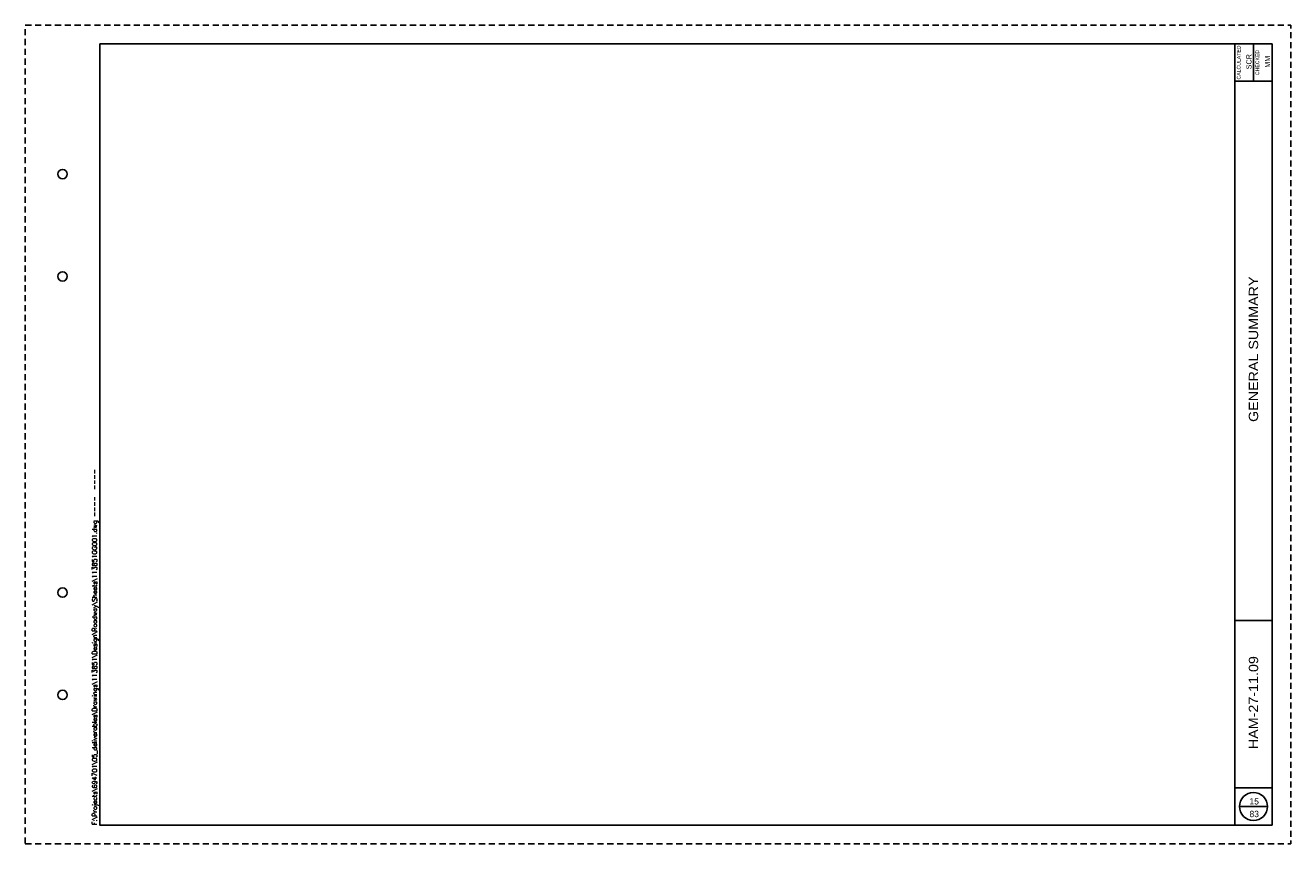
# Paper-space layout '113851GG002' of a CAD drawing. Header units: feet. Extents: x 0 to 34, y 0 to 22.
import ezdxf
from ezdxf.enums import TextEntityAlignment as Align

# ---------------------------------------------------------------- set-up
doc = ezdxf.new("R2010")
doc.units = ezdxf.units.FT
doc.header["$MEASUREMENT"] = 0
doc.linetypes.add('OhDOT_USTN3', pattern=[0.22, 0.165, -0.055])
for name, color, linetype in [('SH_Border', 7, 'Continuous'), ('SH_Cut_Line', 7, 'OhDOT_USTN3'), ('SH_Data', 7, 'Continuous')]:
    doc.layers.add(name, color=color, linetype=linetype)
doc.styles.add('DwgStamp', font='romans.shx')
doc.styles.add('Font 70-Main Title', font='txt', dxfattribs={"width": 1.15, "height": 0.25})
doc.styles.add('Straight-Normal', font='font30.shx', dxfattribs={"height": 0.14})
doc.styles.add('Straight-Sub Title', font='font30.shx', dxfattribs={"height": 0.17})

# ---------------------------------------------------------------- blocks, each defined once
blk = doc.blocks.new('BLKWO')
at = {"layer": 'SH_Border', "color": 7, "linetype": 'Continuous'}
for p, q in [((32.5, 0.5), (32.5, 21.5)), ((33, 21.5), (33, 20.5)), ((32.5, 20.5), (33.5, 20.5)), ((32.5, 6), (33.5, 6)), ((32.5, 1.5), (33.5, 1.5))]:
    blk.add_line(p, q, dxfattribs=at)
at = {"layer": 'SH_Border', "color": 7, "linetype": 'Continuous', "flags": 128}
blk.add_lwpolyline([(2, 21.5), (33.5, 21.5), (33.5, 0.5), (2, 0.5), (2, 21.5)], close=True, dxfattribs=at)
at = {"layer": 'SH_Border', "color": 7, "linetype": 'Continuous'}
for centre in [(1, 18), (1, 15.25), (1, 6.75), (1, 4)]:
    blk.add_circle(centre, 0.125, dxfattribs=at)
at = {"layer": 'SH_Cut_Line', "color": 7, "linetype": 'OhDOT_USTN3', "flags": 128}
blk.add_lwpolyline([(0, 0), (34, 0), (34, 22), (0, 22), (0, 0)], close=True, dxfattribs=at)
at = {"layer": 'SH_Data', "color": 7, "linetype": 'Continuous'}
blk.add_line((32.625, 1), (33.375, 1), dxfattribs=at)
blk.add_circle((33, 1), 0.375, dxfattribs=at)
at = {"layer": 'SH_Border', "color": 7, "linetype": 'Continuous', "style": 'DwgStamp'}
blk.add_text('F:\\Projects\\694701\\05_deliverables\\Drawings\\113851\\Design\\Roadway\\Sheets\\113851GG001.dwg ----  ----', height=0.125, rotation=90, dxfattribs=at).set_placement((1.925, 0.5))
at = {"layer": 'SH_Data', "color": 7, "linetype": 'Continuous', "style": 'Straight-Normal'}
for s, p in [('CALCULATED', (32.553, 21)), ('CHECKED', (33.053, 21))]:
    blk.add_text(s, height=0.1, rotation=90, dxfattribs=at).set_placement(p, align=Align.TOP_CENTER)
at = {"layer": 'SH_Data', "style": 'Straight-Normal'}
for tag, p in [('CALCULATED', (32.989, 21.02)), ('CHECKED', (33.489, 21.02))]:
    blk.add_attdef(tag, text='', height=0.14, rotation=90, dxfattribs=at).set_placement(p, align=Align.BOTTOM_CENTER)
at = {"layer": 'SH_Data', "style": 'Font 70-Main Title', "width": 1.15}
for tag, p in [('TITLEAREA2M', (33, 13.292)), ('TITLEAREA1', (33, 3.792))]:
    blk.add_attdef(tag, text='', height=0.25, rotation=90, dxfattribs=at).set_placement(p, align=Align.MIDDLE_CENTER)
at = {"layer": 'SH_Data', "style": 'Straight-Sub Title'}
for tag, p in [('SHEETNO', (33.02, 1.003)), ('SHEETTOTAL', (33.02, 0.663))]:
    blk.add_attdef(tag, text='', height=0.17, dxfattribs=at).set_placement(p, align=Align.BOTTOM_CENTER)

psp = doc.layouts.new('113851GG002')

# ---------------------------------------------------------------- block references
at = {"layer": 'SH_Border'}
psp.add_blockref('BLKWO', (0, 0), dxfattribs=at).add_auto_attribs({'CHECKED': 'MM', 'CALCULATED': 'SCR', 'TITLEAREA2M': 'GENERAL SUMMARY', 'TITLEAREA1': 'HAM-27-11.09', 'SHEETTOTAL': '83', 'SHEETNO': '15'})

doc.saveas('drawing.dxf')
